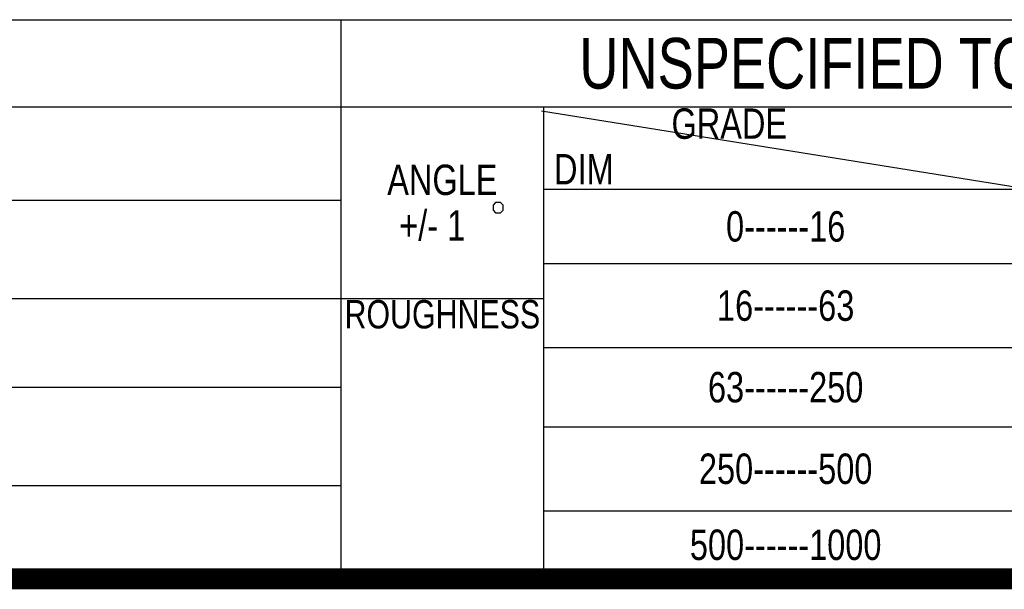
# Paper-space layout '005_EXP_CORICANT_PE_DRAWING_3_1' of a CAD drawing. Header units: millimetres. Extents: x 6 to 413, y 7 to 290.
# Tile 3 of 256: x 188 to 236, y 7 to 35. Entities that reach past the tile are written whole.
import ezdxf
from ezdxf.enums import TextEntityAlignment as Align

# ---------------------------------------------------------------- set-up
doc = ezdxf.new("R2010")
doc.units = ezdxf.units.MM
doc.header["$LTSCALE"] = 23.1
doc.layers.get('0').update_dxf_attribs({"linetype": 'CONTINUOUS'})
doc.layers.add('TABLE_BL1', color=7, linetype='CONTINUOUS')
doc.styles.add('TEXTSTYLE_5', font='txt', dxfattribs={"width": 0.8})

# ---------------------------------------------------------------- blocks, each defined once
blk = doc.blocks.new('TABLE_BL1', base_point=(196.69, 20.999))
at = {"layer": 'TABLE_BL1', "color": 7, "linetype": 'Continuous'}
for p, q in [((126.065, 34.788), (267.315, 34.788)), ((203.69, 7.21), (203.69, 34.788)), ((126.065, 30.491), (267.315, 30.491)), ((213.69, 7.21), (213.69, 30.491)), ((213.69, 26.429), (267.315, 26.429)), ((146.065, 25.882), (203.69, 25.882)), ((213.69, 22.757), (267.315, 22.757)), ((146.065, 21.038), (213.69, 21.038)), ((213.69, 18.616), (267.315, 18.616)), ((146.065, 16.663), (203.69, 16.663)), ((213.69, 14.71), (267.315, 14.71)), ((146.065, 11.819), (203.69, 11.819)), ((213.69, 10.569), (267.315, 10.569)), ((126.065, 7.21), (267.315, 7.21))]:
    blk.add_line(p, q, dxfattribs=at)
blk.add_lwpolyline([(211.19, 25.64), (211.19, 25.39), (211.315, 25.265), (211.565, 25.265), (211.69, 25.39), (211.69, 25.64), (211.565, 25.765), (211.315, 25.765), (211.19, 25.64)], dxfattribs=at)
at = {"layer": 'TABLE_BL1', "color": 7, "linetype": 'Continuous', "style": 'TEXTSTYLE_5', "width": 0.8}
for s, height, p in [("UNSPECIFIED TOL'S (+/-0.2mm)", 2.5, (235.503, 31.39)), ('ANGLE', 1.5, (208.69, 26.14)), ('+/- 1', 1.5, (208.19, 23.89)), ('0------16', 1.5, (225.628, 23.843)), ('16------63', 1.5, (225.628, 19.936)), ('ROUGHNESS', 1.4, (208.69, 19.56)), ('63------250', 1.5, (225.628, 15.913)), ('250------500', 1.5, (225.628, 11.89)), ('500------1000', 1.5, (225.628, 8.14))]:
    blk.add_text(s, height=height, dxfattribs=at).set_placement(p, align=Align.CENTER)
for s, p in [('              GRADE', (213.753, 28.913)), (' DIM', (213.753, 26.663))]:
    blk.add_text(s, height=1.5, dxfattribs=at).set_placement(p)

psp = doc.layouts.new('005_EXP_CORICANT_PE_DRAWING_3_1')

# ---------------------------------------------------------------- linework, layer by layer
at = {"color": 7, "linetype": 'Continuous'}
psp.add_line((213.582, 30.294), (237.464, 26.454), dxfattribs=at)
at = {"color": 7, "linetype": 'Continuous', "const_width": 1.033}
psp.add_lwpolyline([(6.695, 7.21), (412.69, 7.21)], dxfattribs=at)

# ---------------------------------------------------------------- block references
at = {"layer": 'TABLE_BL1'}
psp.add_blockref('TABLE_BL1', (196.69, 20.999), dxfattribs=at)

doc.saveas('drawing.dxf')
